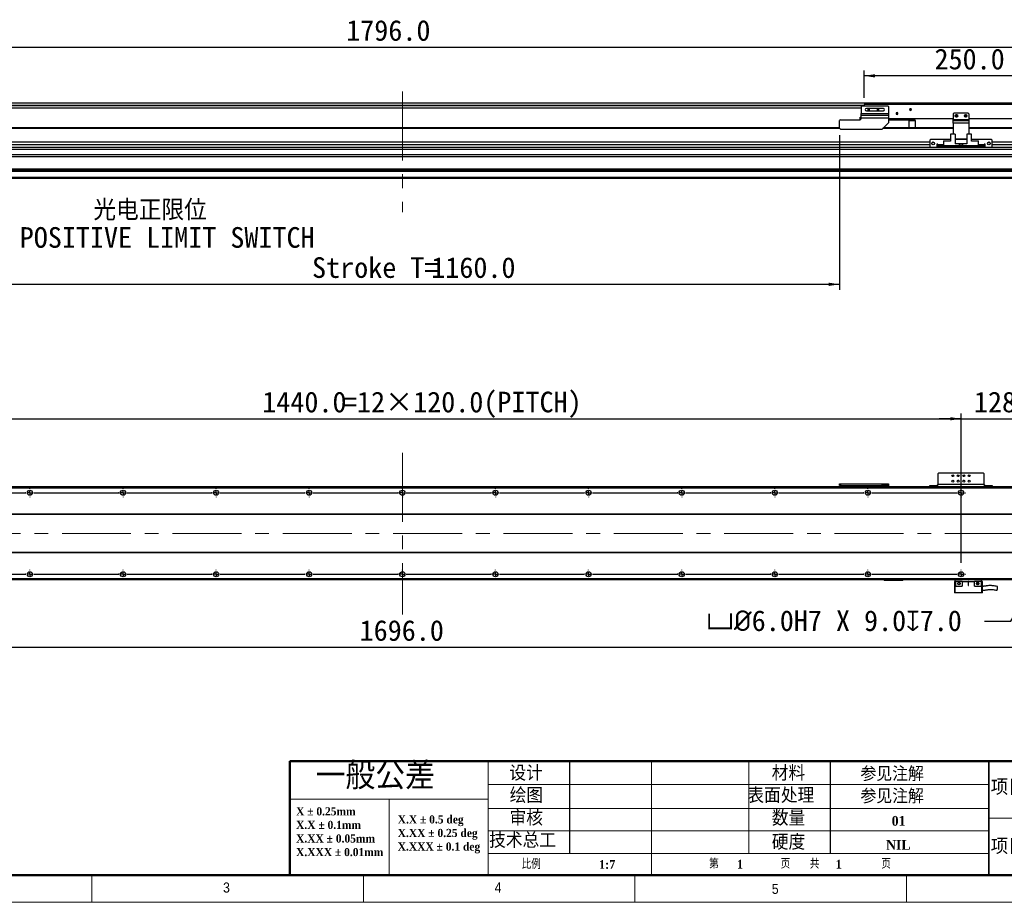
# Model space of a CAD drawing. Header units: millimetres. Extents: x 35 to 2905, y 35 to 2044.
# Tile 2 of 7: x 677 to 1946, y 35 to 1172. Entities that reach past the tile are written whole.
import ezdxf

# ---------------------------------------------------------------- set-up
doc = ezdxf.new("R2010")
doc.units = ezdxf.units.MM
doc.header["$LTSCALE"] = 7
doc.header["$PDSIZE"] = -1
doc.linetypes.add('CENTERX2', pattern=[20.32, 12.7, -2.54, 2.54, -2.54])
doc.layers.add('DIMNS', color=7, linetype='Continuous')
doc.styles.add('SLDTEXTSTYLE1', font='Gothic.ttf', dxfattribs={"width": 0.913})
doc.styles.add('SLDTEXTSTYLE2', font='timesbd.ttf', dxfattribs={"width": 0.933})
doc.styles.add('SLDTEXTSTYLE3', font='txt', dxfattribs={"bigfont": 'bigfont'})
doc.styles.add('SLDTEXTSTYLE4', font='txt', dxfattribs={"bigfont": 'bigfont'})
doc.styles.add('SLDTEXTSTYLE8', font='txt')
doc.styles.add('SLDTEXTSTYLE9', font='txt', dxfattribs={"bigfont": 'bigfont'})
doc.dimstyles.new('SLDDIMSTYLE0', dxfattribs={"dimtxt": 26.6, "dimasz": 14, "dimexe": 0, "dimexo": 0.0625, "dimgap": 6.65, "dimtad": 2, "dimdec": 1, "dimrnd": 1e-09, "dimzin": 4, "dimdsep": 46, "dimtxsty": 'SLDTEXTSTYLE8', "dimsah": 1, "dimcen": 0.09, "dimadec": 0, "dimazin": 1, "dimtfac": 1, "dimtdec": 1, "dimtofl": 0, "dimtmove": 0, "dimatfit": 3, "dimfxl": 0, "dimfrac": 2, "dimtolj": 1, "dimtzin": 12, "dimarcsym": 0})
doc.dimstyles.new('SLDDIMSTYLE1', dxfattribs={"dimtxt": 26.6, "dimasz": 14, "dimexe": 0, "dimexo": 0.0625, "dimgap": 6.65, "dimtad": 2, "dimdec": 1, "dimrnd": 1e-09, "dimzin": 4, "dimdsep": 46, "dimtxsty": 'SLDTEXTSTYLE8', "dimsah": 1, "dimcen": 0.09, "dimadec": 0, "dimazin": 1, "dimtfac": 1, "dimtdec": 1, "dimtmove": 0, "dimatfit": 0, "dimfxl": 0, "dimfrac": 2, "dimtolj": 1, "dimtzin": 12, "dimarcsym": 0})
doc.dimstyles.new('SLDDIMSTYLE5', dxfattribs={"dimtxt": 26.6, "dimasz": 14, "dimexe": 0, "dimexo": 0.0625, "dimgap": 6.65, "dimtad": 0, "dimtih": 1, "dimtoh": 1, "dimdec": 1, "dimrnd": 1e-09, "dimzin": 4, "dimdsep": 46, "dimtxsty": 'SLDTEXTSTYLE8', "dimsah": 1, "dimcen": 0, "dimadec": 0, "dimazin": 1, "dimtfac": 1, "dimtdec": 1, "dimtofl": 0, "dimtmove": 0, "dimatfit": 3, "dimfxl": 0, "dimfrac": 2, "dimtolj": 1, "dimtzin": 12, "dimarcsym": 0})

# ---------------------------------------------------------------- blocks, each defined once
blk = doc.blocks.new('SW_NOTE_0')
at = {"color": 0, "linetype": 'Continuous', "lineweight": 0, "char_height": 10.5, "attachment_point": 1, "style": 'SLDTEXTSTYLE2'}
for s, insert in [('X.X ± 0.5 deg', (0, 13.8)), ('X.XX ± 0.25 deg', (0, -3.7)), ('X.XXX ± 0.1 deg', (0, -21.2))]:
    blk.add_mtext(s, dxfattribs=dict(at, insert=insert))
blk = doc.blocks.new('SW_NOTE_1')
at = {"color": 0, "linetype": 'Continuous', "lineweight": 0, "char_height": 10.5, "attachment_point": 1, "style": 'SLDTEXTSTYLE2'}
for s, insert in [('X ± 0.25mm ', (0, 13.8)), ('X.X ± 0.1mm', (0, -3.7))]:
    blk.add_mtext(s, dxfattribs=dict(at, insert=insert))
blk = doc.blocks.new('SW_NOTE_2')
at = {"color": 0, "linetype": 'Continuous', "lineweight": 0, "char_height": 10.5, "attachment_point": 1, "style": 'SLDTEXTSTYLE2'}
for s, insert in [('X.XX ± 0.05mm', (0, 13.8)), ('X.XXX ± 0.01mm', (0, -3.7))]:
    blk.add_mtext(s, dxfattribs=dict(at, insert=insert))
blk = doc.blocks.new('_D')
at = {"layer": 'DIMNS'}
for p, q in [((272.3, 1044), (272.3, 1143.6)), ((2068.3, 1044), (2068.3, 1143.6)), ((272.3, 1136.6), (2068.3, 1136.6))]:
    blk.add_line(p, q, dxfattribs=at)
for points in [[(272.3, 1136.6), (286.3, 1134.5), (286.3, 1138.7)], [(2068.3, 1136.6), (2054.3, 1138.7), (2054.3, 1134.5)]]:
    blk.add_solid(points, dxfattribs=at)
at = {"layer": 'DIMNS', "insert": (1097.9, 1171.5), "char_height": 26.6, "attachment_point": 1, "style": 'SLDTEXTSTYLE8'}
blk.add_mtext('1796.0', dxfattribs=at)
blk = doc.blocks.new('_D_3')
at = {"layer": 'DIMNS'}
for p, q in [((573.8, 1026.7), (573.8, 824.1)), ((1733.8, 1023.2), (1733.8, 824.1)), ((573.8, 831.1), (1733.8, 831.1))]:
    blk.add_line(p, q, dxfattribs=at)
for points in [[(573.8, 831.1), (587.8, 829), (587.8, 833.2)], [(1733.8, 831.1), (1719.8, 833.2), (1719.8, 829)]]:
    blk.add_solid(points, dxfattribs=at)
at = {"layer": 'DIMNS', "char_height": 26.6, "attachment_point": 1, "style": 'SLDTEXTSTYLE8'}
for s, insert in [('Stroke T=', (1053.9, 866)), ('1160.0', (1207.5, 866))]:
    blk.add_mtext(s, dxfattribs=dict(at, insert=insert))
blk = doc.blocks.new('_D_4')
at = {"layer": 'DIMNS'}
for p, q in [((1765.3, 1071.5), (1765.3, 1106.7)), ((2015.3, 1071.5), (2015.3, 1106.7)), ((2015.3, 1099.7), (1765.3, 1099.7))]:
    blk.add_line(p, q, dxfattribs=at)
for points in [[(1765.3, 1099.7), (1779.3, 1097.6), (1779.3, 1101.8)], [(2015.3, 1099.7), (2001.3, 1101.8), (2001.3, 1097.6)]]:
    blk.add_solid(points, dxfattribs=at)
at = {"layer": 'DIMNS', "insert": (1856.1, 1134.6), "char_height": 26.6, "attachment_point": 1, "style": 'SLDTEXTSTYLE8'}
blk.add_mtext('250.0', dxfattribs=at)
blk = doc.blocks.new('SW_NOTE_3')
at = {"layer": 'DIMNS', "color": 0, "char_height": 26.6, "attachment_point": 1}
for s, insert, style in [('    光电正限位', (3.8, 13.5), 'SLDTEXTSTYLE9'), ('POSITIVE LIMIT SWITCH', (3.8, -21.7), 'SLDTEXTSTYLE8')]:
    blk.add_mtext(s, dxfattribs=dict(at, insert=insert, style=style))
blk = doc.blocks.new('_D_13')
at = {"layer": 'DIMNS'}
for p, q in [((322.3, 501.2), (322.3, 356.6)), ((2018.3, 495.6), (2018.3, 356.6)), ((322.3, 363.6), (2018.3, 363.6))]:
    blk.add_line(p, q, dxfattribs=at)
for points in [[(322.3, 363.6), (336.3, 361.5), (336.3, 365.7)], [(2018.3, 363.6), (2004.3, 365.7), (2004.3, 361.5)]]:
    blk.add_solid(points, dxfattribs=at)
at = {"layer": 'DIMNS', "insert": (1115.2, 398.5), "char_height": 26.6, "attachment_point": 1, "style": 'SLDTEXTSTYLE8'}
blk.add_mtext('1696.0', dxfattribs=at)
blk = doc.blocks.new('_D_16')
at = {"layer": 'DIMNS'}
for p, q in [((450.3, 472.3), (450.3, 664.9)), ((1890.3, 472.3), (1890.3, 664.9)), ((450.3, 657.9), (1890.3, 657.9))]:
    blk.add_line(p, q, dxfattribs=at)
for points in [[(450.3, 657.9), (464.3, 655.8), (464.3, 660)], [(1890.3, 657.9), (1876.3, 660), (1876.3, 655.8)]]:
    blk.add_solid(points, dxfattribs=at)
at = {"layer": 'DIMNS', "char_height": 26.6, "attachment_point": 1, "style": 'SLDTEXTSTYLE8'}
for s, insert in [('1440.0', (989.7, 692.8)), ('=12×120.0(PITCH)', (1093.7, 692.8))]:
    blk.add_mtext(s, dxfattribs=dict(at, insert=insert))
blk = doc.blocks.new('_D_19')
at = {"layer": 'Defpoints', "color": 0}
for p in [(2019.8, 510.1), (2018.3, 507.5)]:
    blk.add_point(p, dxfattribs=at)
at = {"layer": 'DIMNS', "color": 0, "lineweight": -2}
for p, q in [((1954.6, 397.3), (2011.3, 495.4)), ((1920.4, 397.3), (1954.6, 397.3))]:
    blk.add_line(p, q, dxfattribs=at)
at = {"layer": 'DIMNS', "color": 0}
blk.add_solid([(2009.2, 496.5), (2013.3, 494.2), (2018.3, 507.5)], dxfattribs=at)
at = {"layer": 'DIMNS', "color": 0, "insert": (1562, 411.1), "char_height": 26.6, "attachment_point": 1, "style": 'SLDTEXTSTYLE8'}
blk.add_mtext('\\A1;{\\fGDT|b0|i0|c134|p2;v\\fISOCPEUR|b0|i0|c134|p34;%%C}6.0H7 X 9.0{\\fGDT|b0|i0|c134|p2;x}7.0', dxfattribs=at)
blk = doc.blocks.new('_D_21')
at = {"layer": 'DIMNS'}
for p, q in [((1890.3, 472.3), (1890.3, 664.9)), ((2018.3, 472.3), (2018.3, 664.9)), ((1890.3, 657.9), (1862.3, 657.9)), ((1890.3, 657.9), (2018.3, 657.9)), ((2018.3, 657.9), (2046.3, 657.9))]:
    blk.add_line(p, q, dxfattribs=at)
for points in [[(1890.3, 657.9), (1876.3, 660), (1876.3, 655.8)], [(2018.3, 657.9), (2032.3, 655.8), (2032.3, 660)]]:
    blk.add_solid(points, dxfattribs=at)
at = {"layer": 'DIMNS', "insert": (1906.9, 692.8), "char_height": 26.6, "attachment_point": 1, "style": 'SLDTEXTSTYLE8'}
blk.add_mtext('128.0', dxfattribs=at)
blk = doc.blocks.new('SW_CENTERMARKSYMBOL_2')
at = {"layer": 'DIMNS', "color": 0}
for p, q in [((-5.08, 0), (-5.84, 0)), ((0, 0), (-2.54, 0)), ((0, 5.08), (0, 5.84)), ((0, 0), (0, 2.54)), ((0, 0), (0, -2.54)), ((0, 0), (2.54, 0)), ((5.08, 0), (114.92, 0)), ((114.92, 0), (114.16, 0)), ((120, 0), (117.46, 0)), ((120, 0), (117.46, 0)), ((120, 5.08), (120, 5.84)), ((120, 0), (120, 2.54)), ((120, 0), (120, 2.54)), ((120, 0), (120, -2.54)), ((120, 0), (122.54, 0)), ((120, 0), (120, -2.54)), ((120, 0), (122.54, 0)), ((125.08, 0), (125.84, 0)), ((125.08, 0), (234.92, 0)), ((234.92, 0), (234.16, 0)), ((240, 0), (237.46, 0)), ((240, 0), (237.46, 0)), ((240, 0), (237.46, 0)), ((240, 5.08), (240, 5.84)), ((240, 0), (240, 2.54)), ((240, 0), (240, 2.54)), ((240, 0), (240, 2.54)), ((240, 0), (240, -2.54)), ((240, 0), (242.54, 0)), ((240, 0), (240, -2.54)), ((240, 0), (242.54, 0)), ((240, 0), (240, -2.54)), ((240, 0), (242.54, 0)), ((245.08, 0), (245.84, 0)), ((245.08, 0), (354.92, 0)), ((354.92, 0), (354.16, 0)), ((360, 0), (357.46, 0)), ((360, 0), (357.46, 0)), ((360, 0), (357.46, 0)), ((360, 0), (357.46, 0)), ((360, 5.08), (360, 5.84)), ((360, 0), (360, 2.54)), ((360, 0), (360, 2.54)), ((360, 0), (360, 2.54)), ((360, 0), (360, 2.54)), ((360, 0), (360, -2.54)), ((360, 0), (362.54, 0)), ((360, 0), (360, -2.54)), ((360, 0), (362.54, 0)), ((360, 0), (360, -2.54)), ((360, 0), (362.54, 0)), ((360, 0), (360, -2.54)), ((360, 0), (362.54, 0)), ((365.08, 0), (365.84, 0)), ((365.08, 0), (474.92, 0)), ((474.92, 0), (474.16, 0)), ((480, 0), (477.46, 0)), ((480, 0), (477.46, 0)), ((480, 0), (477.46, 0)), ((480, 0), (477.46, 0)), ((480, 0), (477.46, 0)), ((480, 5.08), (480, 5.84)), ((480, 0), (480, 2.54)), ((480, 0), (480, 2.54)), ((480, 0), (480, 2.54)), ((480, 0), (480, 2.54)), ((480, 0), (480, 2.54)), ((480, 0), (480, -2.54)), ((480, 0), (482.54, 0)), ((480, 0), (480, -2.54)), ((480, 0), (482.54, 0)), ((480, 0), (480, -2.54)), ((480, 0), (482.54, 0)), ((480, 0), (480, -2.54)), ((480, 0), (482.54, 0)), ((480, 0), (480, -2.54)), ((480, 0), (482.54, 0)), ((485.08, 0), (485.84, 0)), ((485.08, 0), (594.92, 0)), ((594.92, 0), (594.16, 0)), ((600, 0), (597.46, 0)), ((600, 0), (597.46, 0)), ((600, 0), (597.46, 0)), ((600, 0), (597.46, 0)), ((600, 0), (597.46, 0)), ((600, 0), (597.46, 0)), ((600, 5.08), (600, 5.84)), ((600, 0), (600, 2.54)), ((600, 0), (600, 2.54)), ((600, 0), (600, 2.54)), ((600, 0), (600, 2.54)), ((600, 0), (600, 2.54)), ((600, 0), (600, 2.54)), ((600, 0), (600, -2.54)), ((600, 0), (602.54, 0)), ((600, 0), (600, -2.54)), ((600, 0), (602.54, 0)), ((600, 0), (600, -2.54)), ((600, 0), (602.54, 0)), ((600, 0), (600, -2.54)), ((600, 0), (602.54, 0)), ((600, 0), (600, -2.54)), ((600, 0), (602.54, 0)), ((600, 0), (600, -2.54)), ((600, 0), (602.54, 0)), ((605.08, 0), (605.84, 0)), ((605.08, 0), (714.92, 0)), ((714.92, 0), (714.16, 0)), ((720, 0), (717.46, 0)), ((720, 0), (717.46, 0)), ((720, 0), (717.46, 0)), ((720, 0), (717.46, 0)), ((720, 0), (717.46, 0)), ((720, 0), (717.46, 0)), ((720, 0), (717.46, 0)), ((720, 5.08), (720, 5.84)), ((720, 0), (720, 2.54)), ((720, 0), (720, 2.54)), ((720, 0), (720, 2.54)), ((720, 0), (720, 2.54)), ((720, 0), (720, 2.54)), ((720, 0), (720, 2.54)), ((720, 0), (720, 2.54)), ((720, 0), (720, -2.54)), ((720, 0), (722.54, 0)), ((720, 0), (720, -2.54)), ((720, 0), (722.54, 0)), ((720, 0), (720, -2.54)), ((720, 0), (722.54, 0)), ((720, 0), (720, -2.54)), ((720, 0), (722.54, 0)), ((720, 0), (720, -2.54)), ((720, 0), (722.54, 0)), ((720, 0), (720, -2.54)), ((720, 0), (722.54, 0)), ((720, 0), (720, -2.54)), ((720, 0), (722.54, 0)), ((725.08, 0), (725.84, 0)), ((725.08, 0), (834.92, 0)), ((834.92, 0), (834.16, 0)), ((840, 0), (837.46, 0)), ((840, 0), (837.46, 0)), ((840, 0), (837.46, 0)), ((840, 0), (837.46, 0)), ((840, 0), (837.46, 0)), ((840, 0), (837.46, 0)), ((840, 5.08), (840, 5.84)), ((840, 0), (840, 2.54)), ((840, 0), (840, 2.54)), ((840, 0), (840, 2.54)), ((840, 0), (840, 2.54)), ((840, 0), (840, 2.54)), ((840, 0), (840, 2.54)), ((840, 0), (840, -2.54)), ((840, 0), (842.54, 0)), ((840, 0), (840, -2.54)), ((840, 0), (842.54, 0)), ((840, 0), (840, -2.54)), ((840, 0), (842.54, 0)), ((840, 0), (840, -2.54)), ((840, 0), (842.54, 0)), ((840, 0), (840, -2.54)), ((840, 0), (842.54, 0)), ((840, 0), (840, -2.54)), ((840, 0), (842.54, 0)), ((845.08, 0), (845.84, 0)), ((845.08, 0), (954.92, 0)), ((954.92, 0), (954.16, 0)), ((960, 0), (957.46, 0)), ((960, 0), (957.46, 0)), ((960, 0), (957.46, 0)), ((960, 0), (957.46, 0)), ((960, 0), (957.46, 0)), ((960, 5.08), (960, 5.84)), ((960, 0), (960, 2.54)), ((960, 0), (960, 2.54)), ((960, 0), (960, 2.54)), ((960, 0), (960, 2.54)), ((960, 0), (960, 2.54)), ((960, 0), (960, -2.54)), ((960, 0), (962.54, 0)), ((960, 0), (960, -2.54)), ((960, 0), (962.54, 0)), ((960, 0), (960, -2.54)), ((960, 0), (962.54, 0)), ((960, 0), (960, -2.54)), ((960, 0), (962.54, 0)), ((960, 0), (960, -2.54)), ((960, 0), (962.54, 0)), ((965.08, 0), (965.84, 0)), ((965.08, 0), (1074.92, 0)), ((1074.92, 0), (1074.16, 0)), ((1080, 0), (1077.46, 0)), ((1080, 0), (1077.46, 0)), ((1080, 0), (1077.46, 0)), ((1080, 0), (1077.46, 0)), ((1080, 5.08), (1080, 5.84)), ((1080, 0), (1080, 2.54)), ((1080, 0), (1080, 2.54)), ((1080, 0), (1080, 2.54)), ((1080, 0), (1080, 2.54)), ((1080, 0), (1080, -2.54)), ((1080, 0), (1082.54, 0)), ((1080, 0), (1080, -2.54)), ((1080, 0), (1082.54, 0)), ((1080, 0), (1080, -2.54)), ((1080, 0), (1082.54, 0)), ((1080, 0), (1080, -2.54)), ((1080, 0), (1082.54, 0)), ((1085.08, 0), (1085.84, 0)), ((1085.08, 0), (1194.92, 0)), ((1194.92, 0), (1194.16, 0)), ((1200, 0), (1197.46, 0)), ((1200, 0), (1197.46, 0)), ((1200, 0), (1197.46, 0)), ((1200, 5.08), (1200, 5.84)), ((1200, 0), (1200, 2.54)), ((1200, 0), (1200, 2.54)), ((1200, 0), (1200, 2.54)), ((1200, 0), (1200, -2.54)), ((1200, 0), (1202.54, 0)), ((1200, 0), (1200, -2.54)), ((1200, 0), (1202.54, 0)), ((1200, 0), (1200, -2.54)), ((1200, 0), (1202.54, 0)), ((1205.08, 0), (1205.84, 0)), ((1205.08, 0), (1314.92, 0)), ((1314.92, 0), (1314.16, 0)), ((1320, 0), (1317.46, 0)), ((1320, 0), (1317.46, 0)), ((1320, 5.08), (1320, 5.84)), ((1320, 0), (1320, 2.54)), ((1320, 0), (1320, 2.54)), ((1320, 0), (1320, -2.54)), ((1320, 0), (1322.54, 0)), ((1320, 0), (1320, -2.54)), ((1320, 0), (1322.54, 0)), ((1325.08, 0), (1325.84, 0)), ((1325.08, 0), (1434.92, 0)), ((1440, 0), (1437.46, 0)), ((1440, 5.08), (1440, 5.84)), ((1440, 0), (1440, 2.54)), ((1440, 0), (1440, -2.54)), ((1440, 0), (1442.54, 0)), ((1445.08, 0), (1445.84, 0)), ((0, -5.08), (0, -5.84)), ((120, -5.08), (120, -5.84)), ((240, -5.08), (240, -5.84)), ((360, -5.08), (360, -5.84)), ((480, -5.08), (480, -5.84)), ((600, -5.08), (600, -5.84)), ((720, -5.08), (720, -5.84)), ((840, -5.08), (840, -5.84)), ((960, -5.08), (960, -5.84)), ((1080, -5.08), (1080, -5.84)), ((1200, -5.08), (1200, -5.84)), ((1320, -5.08), (1320, -5.84)), ((1440, -5.08), (1440, -5.84))]:
    blk.add_line(p, q, dxfattribs=at)
blk = doc.blocks.new('SW_CENTERMARKSYMBOL_3')
at = {"layer": 'DIMNS', "color": 0}
for p, q in [((-125.08, 0), (-125.84, 0)), ((-120, 0), (-122.54, 0)), ((-120, 5.08), (-120, 5.84)), ((-120, 0), (-120, 2.54)), ((-120, 0), (-120, -2.54)), ((-120, 0), (-117.46, 0)), ((-114.92, 0), (-5.08, 0)), ((-5.08, 0), (-5.84, 0)), ((0, 0), (-2.54, 0)), ((0, 0), (-2.54, 0)), ((0, 5.08), (0, 5.84)), ((0, 0), (0, 2.54)), ((0, 0), (0, 2.54)), ((0, 0), (0, -2.54)), ((0, 0), (2.54, 0)), ((0, 0), (0, -2.54)), ((0, 0), (2.54, 0)), ((5.08, 0), (5.84, 0)), ((5.08, 0), (114.92, 0)), ((114.92, 0), (114.16, 0)), ((120, 0), (117.46, 0)), ((120, 0), (117.46, 0)), ((120, 0), (117.46, 0)), ((120, 5.08), (120, 5.84)), ((120, 0), (120, 2.54)), ((120, 0), (120, 2.54)), ((120, 0), (120, 2.54)), ((120, 0), (120, -2.54)), ((120, 0), (122.54, 0)), ((120, 0), (120, -2.54)), ((120, 0), (122.54, 0)), ((120, 0), (120, -2.54)), ((120, 0), (122.54, 0)), ((125.08, 0), (125.84, 0)), ((125.08, 0), (234.92, 0)), ((234.92, 0), (234.16, 0)), ((240, 0), (237.46, 0)), ((240, 0), (237.46, 0)), ((240, 0), (237.46, 0)), ((240, 0), (237.46, 0)), ((240, 5.08), (240, 5.84)), ((240, 0), (240, 2.54)), ((240, 0), (240, 2.54)), ((240, 0), (240, 2.54)), ((240, 0), (240, 2.54)), ((240, 0), (240, -2.54)), ((240, 0), (242.54, 0)), ((240, 0), (240, -2.54)), ((240, 0), (242.54, 0)), ((240, 0), (240, -2.54)), ((240, 0), (242.54, 0)), ((240, 0), (240, -2.54)), ((240, 0), (242.54, 0)), ((245.08, 0), (245.84, 0)), ((245.08, 0), (354.92, 0)), ((354.92, 0), (354.16, 0)), ((360, 0), (357.46, 0)), ((360, 0), (357.46, 0)), ((360, 0), (357.46, 0)), ((360, 0), (357.46, 0)), ((360, 0), (357.46, 0)), ((360, 5.08), (360, 5.84)), ((360, 0), (360, 2.54)), ((360, 0), (360, 2.54)), ((360, 0), (360, 2.54)), ((360, 0), (360, 2.54)), ((360, 0), (360, 2.54)), ((360, 0), (360, -2.54)), ((360, 0), (362.54, 0)), ((360, 0), (360, -2.54)), ((360, 0), (362.54, 0)), ((360, 0), (360, -2.54)), ((360, 0), (362.54, 0)), ((360, 0), (360, -2.54)), ((360, 0), (362.54, 0)), ((360, 0), (360, -2.54)), ((360, 0), (362.54, 0)), ((365.08, 0), (365.84, 0)), ((365.08, 0), (474.92, 0)), ((474.92, 0), (474.16, 0)), ((480, 0), (477.46, 0)), ((480, 0), (477.46, 0)), ((480, 0), (477.46, 0)), ((480, 0), (477.46, 0)), ((480, 0), (477.46, 0)), ((480, 0), (477.46, 0)), ((480, 5.08), (480, 5.84)), ((480, 0), (480, 2.54)), ((480, 0), (480, 2.54)), ((480, 0), (480, 2.54)), ((480, 0), (480, 2.54)), ((480, 0), (480, 2.54)), ((480, 0), (480, 2.54)), ((480, 0), (480, -2.54)), ((480, 0), (482.54, 0)), ((480, 0), (480, -2.54)), ((480, 0), (482.54, 0)), ((480, 0), (480, -2.54)), ((480, 0), (482.54, 0)), ((480, 0), (480, -2.54)), ((480, 0), (482.54, 0)), ((480, 0), (480, -2.54)), ((480, 0), (482.54, 0)), ((480, 0), (480, -2.54)), ((480, 0), (482.54, 0)), ((485.08, 0), (485.84, 0)), ((485.08, 0), (594.92, 0)), ((594.92, 0), (594.16, 0)), ((600, 0), (597.46, 0)), ((600, 0), (597.46, 0)), ((600, 0), (597.46, 0)), ((600, 0), (597.46, 0)), ((600, 0), (597.46, 0)), ((600, 0), (597.46, 0)), ((600, 0), (597.46, 0)), ((600, 5.08), (600, 5.84)), ((600, 0), (600, 2.54)), ((600, 0), (600, 2.54)), ((600, 0), (600, 2.54)), ((600, 0), (600, 2.54)), ((600, 0), (600, 2.54)), ((600, 0), (600, 2.54)), ((600, 0), (600, 2.54)), ((600, 0), (600, -2.54)), ((600, 0), (602.54, 0)), ((600, 0), (600, -2.54)), ((600, 0), (602.54, 0)), ((600, 0), (600, -2.54)), ((600, 0), (602.54, 0)), ((600, 0), (600, -2.54)), ((600, 0), (602.54, 0)), ((600, 0), (600, -2.54)), ((600, 0), (602.54, 0)), ((600, 0), (600, -2.54)), ((600, 0), (602.54, 0)), ((600, 0), (600, -2.54)), ((600, 0), (602.54, 0)), ((605.08, 0), (605.84, 0)), ((605.08, 0), (714.92, 0)), ((714.92, 0), (714.16, 0)), ((720, 0), (717.46, 0)), ((720, 0), (717.46, 0)), ((720, 0), (717.46, 0)), ((720, 0), (717.46, 0)), ((720, 0), (717.46, 0)), ((720, 0), (717.46, 0)), ((720, 5.08), (720, 5.84)), ((720, 0), (720, 2.54)), ((720, 0), (720, 2.54)), ((720, 0), (720, 2.54)), ((720, 0), (720, 2.54)), ((720, 0), (720, 2.54)), ((720, 0), (720, 2.54)), ((720, 0), (720, -2.54)), ((720, 0), (722.54, 0)), ((720, 0), (720, -2.54)), ((720, 0), (722.54, 0)), ((720, 0), (720, -2.54)), ((720, 0), (722.54, 0)), ((720, 0), (720, -2.54)), ((720, 0), (722.54, 0)), ((720, 0), (720, -2.54)), ((720, 0), (722.54, 0)), ((720, 0), (720, -2.54)), ((720, 0), (722.54, 0)), ((725.08, 0), (725.84, 0)), ((725.08, 0), (834.92, 0)), ((834.92, 0), (834.16, 0)), ((840, 0), (837.46, 0)), ((840, 0), (837.46, 0)), ((840, 0), (837.46, 0)), ((840, 0), (837.46, 0)), ((840, 0), (837.46, 0)), ((840, 5.08), (840, 5.84)), ((840, 0), (840, 2.54)), ((840, 0), (840, 2.54)), ((840, 0), (840, 2.54)), ((840, 0), (840, 2.54)), ((840, 0), (840, 2.54)), ((840, 0), (840, -2.54)), ((840, 0), (842.54, 0)), ((840, 0), (840, -2.54)), ((840, 0), (842.54, 0)), ((840, 0), (840, -2.54)), ((840, 0), (842.54, 0)), ((840, 0), (840, -2.54)), ((840, 0), (842.54, 0)), ((840, 0), (840, -2.54)), ((840, 0), (842.54, 0)), ((845.08, 0), (845.84, 0)), ((845.08, 0), (954.92, 0)), ((954.92, 0), (954.16, 0)), ((960, 0), (957.46, 0)), ((960, 0), (957.46, 0)), ((960, 0), (957.46, 0)), ((960, 0), (957.46, 0)), ((960, 5.08), (960, 5.84)), ((960, 0), (960, 2.54)), ((960, 0), (960, 2.54)), ((960, 0), (960, 2.54)), ((960, 0), (960, 2.54)), ((960, 0), (960, -2.54)), ((960, 0), (962.54, 0)), ((960, 0), (960, -2.54)), ((960, 0), (962.54, 0)), ((960, 0), (960, -2.54)), ((960, 0), (962.54, 0)), ((960, 0), (960, -2.54)), ((960, 0), (962.54, 0)), ((965.08, 0), (965.84, 0)), ((965.08, 0), (1074.92, 0)), ((1074.92, 0), (1074.16, 0)), ((1080, 0), (1077.46, 0)), ((1080, 0), (1077.46, 0)), ((1080, 0), (1077.46, 0)), ((1080, 5.08), (1080, 5.84)), ((1080, 0), (1080, 2.54)), ((1080, 0), (1080, 2.54)), ((1080, 0), (1080, 2.54)), ((1080, 0), (1080, -2.54)), ((1080, 0), (1082.54, 0)), ((1080, 0), (1080, -2.54)), ((1080, 0), (1082.54, 0)), ((1080, 0), (1080, -2.54)), ((1080, 0), (1082.54, 0)), ((1085.08, 0), (1085.84, 0)), ((1085.08, 0), (1194.92, 0)), ((1194.92, 0), (1194.16, 0)), ((1200, 0), (1197.46, 0)), ((1200, 0), (1197.46, 0)), ((1200, 5.08), (1200, 5.84)), ((1200, 0), (1200, 2.54)), ((1200, 0), (1200, 2.54)), ((1200, 0), (1200, -2.54)), ((1200, 0), (1202.54, 0)), ((1200, 0), (1200, -2.54)), ((1200, 0), (1202.54, 0)), ((1205.08, 0), (1205.84, 0)), ((1205.08, 0), (1314.92, 0)), ((1320, 0), (1317.46, 0)), ((1320, 5.08), (1320, 5.84)), ((1320, 0), (1320, 2.54)), ((1320, 0), (1320, -2.54)), ((1320, 0), (1322.54, 0)), ((1325.08, 0), (1325.84, 0)), ((-120, -5.08), (-120, -5.84)), ((0, -5.08), (0, -5.84)), ((120, -5.08), (120, -5.84)), ((240, -5.08), (240, -5.84)), ((360, -5.08), (360, -5.84)), ((480, -5.08), (480, -5.84)), ((600, -5.08), (600, -5.84)), ((720, -5.08), (720, -5.84)), ((840, -5.08), (840, -5.84)), ((960, -5.08), (960, -5.84)), ((1080, -5.08), (1080, -5.84)), ((1200, -5.08), (1200, -5.84)), ((1320, -5.08), (1320, -5.84))]:
    blk.add_line(p, q, dxfattribs=at)

msp = doc.modelspace()

# ---------------------------------------------------------------- linework, layer by layer
at = {"color": 7, "linetype": 'Continuous', "lineweight": 25}
for p, q in [((305.25, 1064.98), (2036.25, 1064.98)), ((580.75, 1058.48), (1761.75, 1058.48)), ((1762.75, 1061.13), (1761.75, 1060.13)), ((1761.75, 1060.13), (1761.75, 1051.13)), ((1762.75, 1061.13), (1795.75, 1061.13)), ((2015.25, 1062.63), (1765.25, 1062.63)), ((1765.25, 1062.63), (1765.25, 1061.13)), ((1790.25, 1057.73), (1768.25, 1057.73)), ((1768.25, 1054.53), (1790.25, 1054.53)), ((1771.25, 1056.13), (1770, 1056.13)), ((1771.25, 1056.13), (1772.5, 1056.13)), ((1783.25, 1056.13), (1782, 1056.13)), ((1783.25, 1056.13), (1784.5, 1056.13)), ((1796.75, 1060.13), (1795.75, 1061.13)), ((1796.75, 1060.13), (1796.75, 1051.13)), ((1825.25, 1056.13), (1824, 1056.13)), ((1825.25, 1056.13), (1826.5, 1056.13)), ((1734.75, 1043.13), (1733.75, 1042.13)), ((1733.75, 1032.13), (1733.75, 1042.13)), ((1734.75, 1043.13), (1759.75, 1043.13)), ((1760.46, 1046.51), (1760.16, 1046.21)), ((1760.16, 1043.17), (1760.16, 1046.21)), ((1760.46, 1046.21), (1760.16, 1046.21)), ((1760.46, 1046.21), (1760.46, 1046.51)), ((1760.46, 1046.51), (1761.75, 1046.51)), ((1760.46, 1046.21), (1760.46, 1043.26)), ((1761.75, 1046.21), (1760.46, 1046.21)), ((1761.75, 1051.13), (1796.75, 1051.13)), ((1761.75, 1049.13), (1761.75, 1051.13)), ((1761.75, 1049.13), (1796.75, 1049.13)), ((1761.75, 1045.15), (1761.75, 1049.13)), ((1761.75, 1045.15), (1761.75, 1045.13)), ((1796.75, 1045.15), (1761.75, 1045.15)), ((1796.75, 1051.13), (1796.75, 1049.13)), ((1796.75, 1049.13), (1796.75, 1045.15)), ((1796.75, 1045.15), (1796.75, 1039.13)), ((1880.25, 1044.13), (1796.75, 1044.13)), ((1796.75, 1043.13), (1823, 1043.13)), ((1807.75, 1051.13), (1806.5, 1051.13)), ((1807.75, 1051.13), (1809, 1051.13)), ((1823, 1043.13), (1823, 1044.13)), ((1823, 1043.13), (1823, 1032.63)), ((1831.25, 1043.03), (1823, 1043.03)), ((1823, 1042.08), (1831.25, 1042.08)), ((1831.25, 1042.08), (1831.25, 1043.03)), ((1831.25, 1042.08), (1831.25, 1032.63)), ((1881.25, 1051.63), (1880.25, 1050.63)), ((1880.25, 1050.63), (1880.25, 1043.63)), ((1880.25, 1043.63), (1900.25, 1043.63)), ((1880.25, 1042.13), (1880.25, 1043.63)), ((1880.25, 1042.13), (1900.25, 1042.13)), ((1880.25, 1038.63), (1880.25, 1042.13)), ((1899.25, 1051.63), (1881.25, 1051.63)), ((1884.25, 1048.13), (1883, 1048.13)), ((1884.25, 1048.13), (1885.5, 1048.13)), ((1896.25, 1048.13), (1895, 1048.13)), ((1896.25, 1048.13), (1897.5, 1048.13)), ((1900.25, 1050.63), (1899.25, 1051.63)), ((1900.25, 1050.63), (1900.25, 1043.63)), ((2015.25, 1044.13), (1900.25, 1044.13)), ((1900.25, 1043.63), (1900.25, 1042.13)), ((1900.25, 1042.13), (1900.25, 1038.63)), ((1733.75, 1032.63), (460.25, 1032.63)), ((1733.75, 1032.13), (1734.75, 1031.13)), ((1734.75, 1031.13), (1788.75, 1031.13)), ((1788.75, 1031.13), (1796.75, 1039.13)), ((1880.25, 1032.63), (1790.25, 1032.63)), ((1880.25, 1038.63), (1880.25, 1024.53)), ((1900.25, 1038.63), (1880.25, 1038.63)), ((1900.25, 1038.63), (1900.25, 1024.53)), ((2056.25, 1032.63), (1900.25, 1032.63)), ((1851.25, 1017.63), (1850.25, 1016.63)), ((1850.25, 1016.63), (1850.25, 1008.63)), ((1876.75, 1017.63), (1851.25, 1017.63)), ((1867.55, 1016.13), (1875.35, 1016.13)), ((1867.55, 1016.13), (1867.55, 1015.63)), ((1867.55, 1015.63), (1867.55, 1009.63)), ((1876.75, 1015.63), (1867.55, 1015.63)), ((1875.85, 1015.63), (1875.35, 1016.13)), ((1876.75, 1024.53), (1876.75, 1015.63)), ((1882.75, 1024.53), (1876.75, 1024.53)), ((1882.75, 1024.53), (1882.75, 1012.13)), ((1897.75, 1018.13), (1882.75, 1018.13)), ((1897.75, 1017.63), (1882.75, 1017.63)), ((1897.75, 1024.53), (1897.75, 1012.13)), ((1903.75, 1024.53), (1897.75, 1024.53)), ((1903.75, 1015.63), (1903.75, 1024.53)), ((1929.25, 1017.63), (1903.75, 1017.63)), ((1912.95, 1015.63), (1903.75, 1015.63)), ((1905.15, 1016.13), (1904.65, 1015.63)), ((1905.15, 1016.13), (1912.95, 1016.13)), ((1912.95, 1015.63), (1912.95, 1016.13)), ((1912.95, 1009.63), (1912.95, 1015.63)), ((1930.25, 1016.63), (1929.25, 1017.63)), ((1930.25, 1008.63), (1930.25, 1016.63)), ((2056.25, 1007.25), (284.25, 1007.25)), ((2056.25, 1004.65), (284.25, 1004.65)), ((1850.25, 1014.17), (490.25, 1014.17)), ((1850.25, 1010.77), (490.25, 1010.77)), ((1850.25, 1008.63), (1851.25, 1007.63)), ((1851.25, 1007.63), (1859.25, 1007.63)), ((1854.96, 1014.17), (1853.55, 1014.17)), ((1860.25, 1011.63), (1859.25, 1011.63)), ((1859.25, 1011.63), (1859.25, 1007.63)), ((1860.25, 1010.77), (1859.25, 1010.77)), ((1860.25, 1010.63), (1860.25, 1011.63)), ((1860.25, 1010.63), (1860.25, 1009.63)), ((1860.25, 1007.63), (1860.25, 1009.63)), ((1860.25, 1009.63), (1861.25, 1009.63)), ((1861.25, 1007.63), (1860.25, 1007.63)), ((1861.25, 1009.63), (1861.25, 1007.63)), ((1919.25, 1009.63), (1861.25, 1009.63)), ((1919.25, 1007.63), (1861.25, 1007.63)), ((1888.25, 1012.13), (1882.75, 1012.13)), ((1888.25, 1009.63), (1888.25, 1012.13)), ((1890.25, 1012.13), (1888.25, 1012.13)), ((1890.25, 1009.63), (1890.25, 1012.13)), ((1892.25, 1012.13), (1890.25, 1012.13)), ((1892.25, 1012.13), (1892.25, 1009.63)), ((1897.75, 1012.13), (1892.25, 1012.13)), ((1919.25, 1007.63), (1919.25, 1009.63)), ((1919.25, 1009.63), (1920.25, 1009.63)), ((1920.25, 1007.63), (1919.25, 1007.63)), ((1921.25, 1011.63), (1920.25, 1011.63)), ((1920.25, 1011.63), (1920.25, 1010.63)), ((1921.25, 1010.77), (1920.25, 1010.77)), ((1920.25, 1009.63), (1920.25, 1010.63)), ((1920.25, 1009.63), (1920.25, 1007.63)), ((1921.25, 1007.63), (1921.25, 1011.63)), ((1921.25, 1007.63), (1929.25, 1007.63)), ((1926.96, 1014.17), (1925.55, 1014.17)), ((1929.25, 1007.63), (1930.25, 1008.63)), ((2056.25, 1014.17), (1930.25, 1014.17)), ((2056.25, 1010.77), (1930.25, 1010.77)), ((2056.25, 997.73), (284.25, 997.73)), ((2056.25, 995.13), (284.25, 995.13)), ((2056.25, 979.63), (284.25, 979.63)), ((2056.25, 977.63), (284.25, 977.63)), ((2056.25, 976.63), (284.25, 976.63)), ((2056.25, 968.63), (284.25, 968.63)), ((2056.25, 967.63), (284.25, 967.63)), ((1861.25, 587.88), (1860.25, 586.88)), ((1860.25, 586.88), (1860.25, 573.08)), ((1919.25, 587.88), (1861.25, 587.88)), ((1920.25, 586.88), (1919.25, 587.88)), ((1920.25, 573.08), (1920.25, 586.88)), ((1733.75, 572.08), (1733.75, 574.08)), ((1733.75, 574.08), (1734.75, 574.08)), ((1734.75, 572.08), (1733.75, 572.08)), ((1734.75, 574.08), (1734.75, 572.08)), ((1734.75, 574.08), (1788.75, 574.08)), ((1734.75, 572.08), (1788.75, 572.08)), ((1761.75, 570.24), (1761.75, 572.08)), ((1788.75, 572.08), (1788.75, 574.08)), ((1788.75, 574.08), (1796.75, 574.08)), ((1796.75, 572.08), (1788.75, 572.08)), ((1796.75, 574.08), (1796.75, 572.08)), ((1796.75, 572.08), (1796.75, 570.24)), ((1850.25, 570.08), (1850.25, 572.08)), ((1850.25, 572.08), (1851.25, 572.08)), ((1851.25, 572.08), (1851.25, 570.08)), ((1851.25, 572.08), (1859.25, 572.08)), ((1859.25, 572.08), (1859.25, 570.08)), ((1860.25, 572.08), (1859.25, 572.08)), ((1860.25, 570.08), (1860.25, 573.08)), ((1920.25, 573.08), (1860.25, 573.08)), ((1920.25, 573.08), (1920.25, 570.08)), ((1921.25, 572.08), (1920.25, 572.08)), ((1921.25, 572.08), (1921.25, 570.08)), ((1921.25, 572.08), (1929.25, 572.08)), ((1929.25, 570.08), (1929.25, 572.08)), ((1929.25, 572.08), (1930.25, 572.08)), ((1930.25, 572.08), (1930.25, 570.08)), ((2056.25, 570.08), (284.25, 570.08)), ((2056.25, 569.58), (284.25, 569.58)), ((2056.25, 568.58), (284.25, 568.58)), ((1761.75, 570.24), (1796.75, 570.24)), ((1761.75, 570.08), (1761.75, 570.24)), ((1796.75, 570.24), (1796.75, 570.08)), ((2056.25, 535.08), (284.25, 535.08)), ((2056.25, 534.58), (284.25, 534.58)), ((2056.25, 485.58), (284.25, 485.58)), ((2056.25, 485.08), (284.25, 485.08)), ((2056.25, 451.58), (284.25, 451.58)), ((2056.25, 450.58), (284.25, 450.58)), ((1950.25, 450.48), (390.25, 450.48)), ((1950.25, 450.28), (390.25, 450.28)), ((1791.25, 449.87), (1791.25, 450.28)), ((1791.25, 449.87), (1791.55, 449.57)), ((1791.25, 449.87), (1792.25, 449.87)), ((1792.38, 449.57), (1791.55, 449.57)), ((1792.25, 450.28), (1792.25, 449.87)), ((1792.38, 449.57), (1792.25, 449.87)), ((1792.25, 449.87), (1814.25, 449.87)), ((1814.13, 449.57), (1792.38, 449.57)), ((1814.13, 449.57), (1814.25, 449.87)), ((1814.95, 449.57), (1814.13, 449.57)), ((1814.25, 449.87), (1814.25, 450.28)), ((1814.25, 449.87), (1815.25, 449.87)), ((1814.95, 449.57), (1815.25, 449.87)), ((1815.25, 450.28), (1815.25, 449.87)), ((1881.75, 448.18), (1881.75, 433.78)), ((1882.95, 448.18), (1881.75, 448.18)), ((1882.75, 448.18), (1882.75, 450.28)), ((1882.95, 448.18), (1882.95, 442.18)), ((1891.75, 448.18), (1882.95, 448.18)), ((1891.75, 448.18), (1891.75, 442.18)), ((1891.75, 448.18), (1899.5, 448.18)), ((1900, 448.18), (1899.5, 448.18)), ((1899.5, 448.18), (1899.5, 443.43)), ((1900, 448.18), (1907.75, 448.18)), ((1900, 443.43), (1900, 448.18)), ((1907.75, 442.18), (1907.75, 448.18)), ((1916.55, 448.18), (1907.75, 448.18)), ((1912.76, 446.23), (1912.89, 445.82)), ((1916.55, 442.18), (1916.55, 448.18)), ((1917.75, 448.18), (1916.55, 448.18)), ((1916.75, 448.18), (1916.75, 450.28)), ((1917.75, 433.78), (1917.75, 448.18)), ((1882.75, 433.78), (1881.75, 433.78)), ((1882.95, 442.18), (1882.75, 442.18)), ((1882.75, 433.78), (1882.75, 442.18)), ((1916.75, 433.78), (1882.75, 433.78)), ((1882.95, 442.18), (1891.75, 442.18)), ((1896.75, 433.78), (1896.75, 433.58)), ((1897.44, 433.58), (1896.75, 433.58)), ((1902.75, 433.58), (1897.44, 433.58)), ((1902.75, 433.58), (1902.75, 433.78)), ((1907.75, 442.18), (1916.55, 442.18)), ((1916.75, 442.18), (1916.55, 442.18)), ((1916.75, 442.18), (1916.75, 433.78)), ((1917.75, 433.78), (1916.75, 433.78))]:
    msp.add_line(p, q, dxfattribs=at)
at = {"color": 8, "linetype": 'Continuous', "lineweight": 25}
for p, q in [((575.25, 1061.98), (1765.25, 1061.98)), ((575.25, 1061.48), (1765.25, 1061.48)), ((1734.25, 1031.63), (460.25, 1031.63)), ((1880.25, 1031.63), (1789.25, 1031.63)), ((2056.25, 1031.63), (1900.25, 1031.63)), ((1867.55, 1010.63), (1860.25, 1010.63)), ((1920.25, 1010.63), (1912.95, 1010.63)), ((1887.5, 578.58), (1886, 578.58)), ((1894.5, 578.58), (1893, 578.58))]:
    msp.add_line(p, q, dxfattribs=at)
at = {"color": 7, "linetype": 'Continuous', "lineweight": 50}
for p, q in [((1025.29, 217), (1025.29, 70)), ((1025.29, 217), (1281, 217)), ((2870, 217), (1281, 217)), ((70, 70), (2870, 70))]:
    msp.add_line(p, q, dxfattribs=at)
at = {"color": 7, "linetype": 'Continuous', "lineweight": 18}
for p, q in [((1281, 217), (1281, 192.5)), ((1281, 168), (1281, 217)), ((1281, 192.5), (1281, 217)), ((1491.29, 217), (1491.29, 70)), ((1617, 217), (1617, 98.04)), ((1281, 168), (1281, 192.5)), ((1281, 186.61), (1926.29, 186.61)), ((1281, 168), (1025.29, 168)), ((1153.14, 168), (1153.14, 70)), ((1281, 168), (1281, 70)), ((1281, 155.78), (1926.29, 155.78)), ((1926.29, 143.5), (2339.76, 143.5)), ((1281, 126.91), (1926.29, 126.91)), ((1926.29, 98.04), (1281, 98.04)), ((70, 70), (2870, 70)), ((770, 70), (770, 35)), ((861, 70), (2870, 70)), ((1120, 35), (1120, 70)), ((1470, 35), (1470, 70)), ((1820, 70), (1820, 35)), ((35, 35), (2905, 35))]:
    msp.add_line(p, q, dxfattribs=at)
at = {"color": 7, "linetype": 'Continuous', "lineweight": 35}
msp.add_line((1926.29, 217), (1926.29, 70), dxfattribs=at)
at = {"color": 7, "linetype": 'Continuous', "lineweight": 25}
for centre, radius in [((1884.25, 1048.13), 1.7), ((1896.25, 1048.13), 1.7), ((1854.25, 1012.63), 1.7), ((1926.25, 1012.63), 1.7), ((1879.75, 584.58), 1.25), ((1886.75, 584.58), 1.25), ((1893.75, 584.58), 1.25), ((1900.75, 584.58), 1.25), ((1879.75, 577.58), 1.25), ((1886.75, 577.58), 1.25), ((1893.75, 577.58), 1.25), ((1900.75, 577.58), 1.25), ((690.25, 562.58), 3.3), ((810.25, 562.58), 3.3), ((930.25, 562.58), 3.3), ((1050.25, 562.58), 3.3), ((1170.25, 562.58), 3.3), ((1290.25, 562.58), 3.3), ((1410.25, 562.58), 3.3), ((1530.25, 562.58), 3.3), ((1650.25, 562.58), 3.3), ((1770.25, 562.58), 3.3), ((1890.25, 562.58), 3.3), ((690.25, 457.58), 3.3), ((810.25, 457.58), 3.3), ((930.25, 457.58), 3.3), ((1050.25, 457.58), 3.3), ((1170.25, 457.58), 3.3), ((1290.25, 457.58), 3.3), ((1410.25, 457.58), 3.3), ((1530.25, 457.58), 3.3), ((1650.25, 457.58), 3.3), ((1770.25, 457.58), 3.3), ((1890.25, 457.58), 3.3), ((1887.75, 445.68), 1.6), ((1911.75, 445.68), 1.6)]:
    msp.add_circle(centre, radius, dxfattribs=at)
for centre, radius, start, end in [((1768.25, 1056.13), 1.6, 90, 270), ((1771.25, 1056.13), 1.25, 0, 180), ((1771.25, 1056.13), 1.25, 180, 0), ((1783.25, 1056.13), 1.25, 0, 180), ((1783.25, 1056.13), 1.25, 180, 0), ((1790.25, 1056.13), 1.6, 270, 90), ((1825.25, 1056.13), 1.25, 0, 180), ((1825.25, 1056.13), 1.25, 180, 0), ((1759.75, 1045.13), 2, 270, 0), ((1807.75, 1051.13), 1.25, 0, 180), ((1807.75, 1051.13), 1.25, 180, 0), ((1884.25, 1048.13), 1.25, 0, 180), ((1884.25, 1048.13), 1.25, 180, 0), ((1896.25, 1048.13), 1.25, 0, 180), ((1896.25, 1048.13), 1.25, 180, 0), ((1899.75, 443.43), 0.25, 180, 0)]:
    msp.add_arc(centre, radius, start, end, dxfattribs=at)
for points, knots in [([(1888.89, 445.82), (1888.91, 445.69), (1888.95, 445.44), (1888.84, 445.05), (1888.62, 444.7), (1888.29, 444.43), (1887.87, 444.28), (1887.41, 444.28), (1886.98, 444.41), (1886.74, 444.59), (1886.64, 444.67)], [0, 0, 0, 0, 0.1147355, 0.2305871, 0.3509149, 0.4758126, 0.6054462, 0.7393747, 0.8775428, 1, 1, 1, 1]), ([(1887.73, 446.97), (1887.88, 446.95), (1888.16, 446.89), (1888.51, 446.64), (1888.69, 446.39), (1888.75, 446.25), (1888.76, 446.23)], [0, 0, 0, 0, 0.3222828, 0.6432194, 0.9518356, 1, 1, 1, 1]), ([(1911.75, 446.83), (1911.64, 446.81), (1911.4, 446.79), (1911.09, 446.63), (1910.83, 446.39), (1910.66, 446.09), (1910.59, 445.74), (1910.62, 445.39), (1910.76, 445.07), (1910.98, 444.8), (1911.28, 444.61), (1911.62, 444.52), (1911.97, 444.53), (1912.3, 444.64), (1912.58, 444.85), (1912.79, 445.14), (1912.91, 445.47), (1912.9, 445.71), (1912.89, 445.82)], [0, 0, 0, 0, 0.0625128, 0.1250073, 0.1875098, 0.2500068, 0.3125051, 0.3750049, 0.4375051, 0.4999997, 0.5625005, 0.6249959, 0.6875014, 0.7499951, 0.8125004, 0.8749974, 0.9374995, 1, 1, 1, 1]), ([(1912.89, 445.82), (1912.91, 445.69), (1912.95, 445.44), (1912.84, 445.05), (1912.62, 444.7), (1912.29, 444.43), (1911.87, 444.28), (1911.41, 444.28), (1910.98, 444.41), (1910.74, 444.59), (1910.64, 444.67)], [0, 0, 0, 0, 0.1147394, 0.2305921, 0.3509403, 0.4758392, 0.6054408, 0.739406, 0.8775416, 1, 1, 1, 1]), ([(1911.13, 446.63), (1911.2, 446.68), (1911.27, 446.74), (1911.37, 446.75), (1911.39, 446.76)], [0, 0, 0, 0, 0.8348997, 1, 1, 1, 1]), ([(1911.73, 446.97), (1911.88, 446.95), (1912.16, 446.89), (1912.51, 446.64), (1912.69, 446.39), (1912.75, 446.25), (1912.76, 446.23)], [0, 0, 0, 0, 0.3223065, 0.6431932, 0.9518321, 1, 1, 1, 1]), ([(1937.07, 441.97), (1936.1, 442.12), (1934.28, 442.41), (1931.82, 442.8), (1929.76, 442.96), (1927.9, 443), (1925.87, 442.92), (1924.04, 442.72), (1922.53, 442.5), (1921.52, 442.35), (1920.48, 442.2), (1919.41, 442.08), (1918.5, 442), (1917.95, 442.03), (1917.75, 442.04)], [0, 0, 0, 0, 0.1557747, 0.2907875, 0.3967679, 0.474991, 0.5735857, 0.7047462, 0.7546876, 0.8070853, 0.8612049, 0.91595, 0.970401, 1, 1, 1, 1]), ([(1917.75, 437.06), (1917.99, 437.05), (1918.71, 437.02), (1919.85, 437.11), (1921.53, 437.31), (1923.23, 437.57), (1924.91, 437.8), (1926.36, 437.95), (1928.04, 438.04), (1929.95, 437.97), (1931.99, 437.75), (1934.1, 437.39), (1935.65, 437.15), (1936.49, 437.02)], [0, 0, 0, 0, 0.0368697, 0.1125394, 0.1785178, 0.3028042, 0.3842692, 0.4445293, 0.5302864, 0.647338, 0.7447497, 0.8603549, 1, 1, 1, 1]), ([(1936.5, 437.07), (1936.53, 437.05), (1936.63, 437.01), (1936.83, 437.28), (1937.04, 437.78), (1937.23, 438.48), (1937.37, 439.28), (1937.45, 440.12), (1937.45, 440.9), (1937.38, 441.52), (1937.24, 441.91), (1937.12, 441.94), (1937.06, 441.95)], [0, 0, 0, 0, 0.057404, 0.1630259, 0.2664672, 0.3699783, 0.4747877, 0.5815852, 0.6902321, 0.7997761, 0.9088164, 1, 1, 1, 1])]:
    msp.add_open_spline(points, degree=3, knots=knots, dxfattribs=at)
at = {"layer": 'DIMNS', "linetype": 'CENTERX2', "lineweight": 18}
for p, q in [((1170.25, 1079.58), (1170.25, 923.98)), ((1170.25, 614.23), (1170.25, 405.93)), ((2100.7, 510.08), (239.8, 510.08))]:
    msp.add_line(p, q, dxfattribs=at)
at = {"layer": 'DIMNS', "color": 7}
for p, q in [((1386.18, 98.04), (1386.18, 217)), ((1721.53, 217), (1721.53, 98.04))]:
    msp.add_line(p, q, dxfattribs=at)

# ---------------------------------------------------------------- block references
at = {"color": 7, "linetype": 'Continuous', "lineweight": 0}
for name, p in [('SW_NOTE_1', (1033.26, 143.65)), ('SW_NOTE_0', (1164.24, 133.27)), ('SW_NOTE_2', (1033.26, 108.65))]:
    msp.add_blockref(name, p, dxfattribs=at)
at = {"layer": 'DIMNS'}
for name, p in [('SW_NOTE_3', (673.36, 926.48)), ('SW_CENTERMARKSYMBOL_3', (570.25, 562.58)), ('SW_CENTERMARKSYMBOL_2', (450.25, 457.58))]:
    msp.add_blockref(name, p, dxfattribs=at)

# ---------------------------------------------------------------- texts
at = {"color": 7, "linetype": 'Continuous', "lineweight": 0, "attachment_point": 1}
for s, insert, char_height, style in [('一般公差', (1058.35, 215.56), 35, 'SLDTEXTSTYLE4'), ('设计', (1308.15, 211.2), 19.6, 'SLDTEXTSTYLE4'), ('材料', (1646.32, 211.2), 19.6, 'SLDTEXTSTYLE4'), ('参见注解', (1760.75, 209.7), 18.521, 'SLDTEXTSTYLE3'), ('项目名称', (1928.53, 193.57), 20.373, 'SLDTEXTSTYLE4'), ('绘图', (1308.57, 182.46), 19.6, 'SLDTEXTSTYLE4'), ('表面处理', (1614.87, 182.46), 19.6, 'SLDTEXTSTYLE4'), ('参见注解', (1760.75, 180.95), 18.521, 'SLDTEXTSTYLE3'), ('审核', (1308.34, 153.23), 19.6, 'SLDTEXTSTYLE4'), ('数量', (1646.38, 153.23), 19.6, 'SLDTEXTSTYLE4'), ('01', (1800.9, 146.22), 12.6, 'SLDTEXTSTYLE2'), ('技术总工', (1282.02, 124.6), 19.6, 'SLDTEXTSTYLE4'), ('硬度', (1646.39, 122.25), 19.6, 'SLDTEXTSTYLE4'), ('NIL', (1793.67, 115.25), 12.6, 'SLDTEXTSTYLE2'), ('项目编号', (1928.53, 117.29), 20.373, 'SLDTEXTSTYLE4'), ('比例', (1324.1, 89.33), 11.2, 'SLDTEXTSTYLE4'), ('1:7', (1423.69, 89.32), 11.2, 'SLDTEXTSTYLE2'), ('第        页', (1565.66, 89.74), 11.2, 'SLDTEXTSTYLE4'), ('1', (1601.53, 89.74), 11.2, 'SLDTEXTSTYLE2'), ('共        页', (1695.31, 89.74), 11.2, 'SLDTEXTSTYLE4'), ('1', (1728.74, 89.74), 11.2, 'SLDTEXTSTYLE2'), ('3', (939.17, 60.52), 12.96, 'SLDTEXTSTYLE1'), ('4', (1289.17, 60.52), 12.96, 'SLDTEXTSTYLE1'), ('5', (1646.39, 58.78), 12.96, 'SLDTEXTSTYLE1')]:
    msp.add_mtext(s, dxfattribs=dict(at, insert=insert, char_height=char_height, style=style))

# ---------------------------------------------------------------- dimensions: what is measured, and where the dimension line sits
at = {"layer": 'DIMNS'}
for base, p1, p2, dimstyle, picture, middle in [((2068.25, 1136.63), (272.25, 1035.13), (2068.25, 1035.13), 'SLDDIMSTYLE0', '_D', (1149.83, 1136.63)), ((1765.25, 1099.71), (2015.25, 1062.63), (1765.25, 1062.63), 'SLDDIMSTYLE0', '_D_4', (1898.44, 1099.71)), ((2018.25, 657.88), (1890.25, 463.42), (2018.25, 463.42), 'SLDDIMSTYLE1', '_D_21', (1949.3, 657.88)), ((2018.25, 363.58), (322.25, 510.08), (2018.25, 504.54), 'SLDDIMSTYLE0', '_D_13', (1167.2, 363.58))]:
    dim = msp.add_linear_dim(base=base, p1=p1, p2=p2, dimstyle=dimstyle, dxfattribs=at)
    dim.commit()
    dim.dimension.update_dxf_attribs({"geometry": picture, "text_midpoint": middle, "dimtype": 160})
for base, p1, p2, text, picture, middle in [((1733.75, 831.09), (573.75, 1035.63), (1733.75, 1032.13), 'Stroke T=<>', '_D_3', (1182.7, 831.09)), ((1890.25, 657.88), (450.25, 463.42), (1890.25, 463.42), '<>=12×120.0(PITCH)', '_D_16', (1186.42, 657.88))]:
    dim = msp.add_linear_dim(base=base, p1=p1, p2=p2, text=text, dimstyle='SLDDIMSTYLE0', dxfattribs=at)
    dim.commit()
    dim.dimension.update_dxf_attribs({"geometry": picture, "text_midpoint": middle, "dimtype": 160})
dim = msp.add_radius_dim(center=(2019.75, 510.08), mpoint=(2018.25, 507.48), text='{\\fGDT|b0|i0|c134|p2;v\\fISOCPEUR|b0|i0|c134|p34;%%C}6.0H7 X 9.0{\\fGDT|b0|i0|c134|p2;x}7.0', dimstyle='SLDDIMSTYLE5', override={"dimpost": '<>'}, dxfattribs=at)
dim.commit()
dim.dimension.update_dxf_attribs({"geometry": '_D_19', "text_midpoint": (1737.84, 397.31), "dimtype": 164})

doc.saveas('drawing.dxf')
